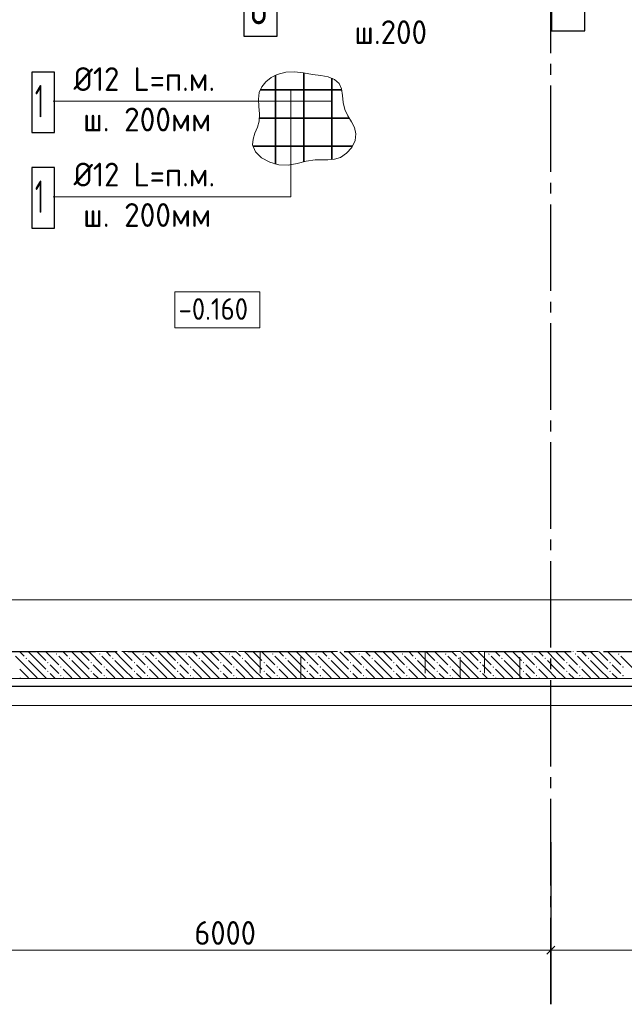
# Model space of a CAD drawing. Header units: millimetres. Extents: x 0 to 59400, y 0 to 42000.
# Tile 7 of 34: x 14899 to 20493, y 16519 to 25628. Entities that reach past the tile are written whole.
import ezdxf

# ---------------------------------------------------------------- set-up
doc = ezdxf.new("R2010")
doc.units = ezdxf.units.MM
doc.linetypes.add('______2', pattern=[270, 200, -70])
doc.linetypes.add('______5', pattern=[1100, 800, -100, 100, -100])
for name, color, linetype, lineweight in [('Standard', 7, 'Continuous', 25), ('ЖБ Перекрытие верхний уровень', 7, 'Continuous', 18), ('Обрамление П-обр. равн.', 7, 'Continuous', 25), ('Общий01', 7, 'Continuous', 13), ('Позиционная метка номер позиции', 7, 'Continuous', 13), ('Размерная линия_ общее', 7, 'Continuous', 13)]:
    doc.layers.add(name, color=color, linetype=linetype, lineweight=lineweight)
doc.layers.add('ЖБ Стена верхний уровень', color=7, linetype='______2', lineweight=13, true_color=0x656565)
doc.layers.add('Оси', color=7, linetype='______5', lineweight=13, true_color=0x656565)
doc.styles.add('ISOCPEUR', font='txt')

msp = doc.modelspace()

# ---------------------------------------------------------------- hatches: boundary and pattern name
at = {"layer": 'ЖБ Стена верхний уровень', "linetype": 'Continuous', "lineweight": 18, "transparency": 33554687}
for points in [[(15234.1, 19759.6), (15240.6, 19766.1), (15247.1, 19759.6), (15240.6, 19753.1)], [(15634.1, 19759.6), (15640.6, 19766.1), (15647.1, 19759.6), (15640.6, 19753.1)], [(16034.1, 19759.6), (16040.6, 19766.1), (16047.1, 19759.6), (16040.6, 19753.1)], [(16434.1, 19759.6), (16440.6, 19766.1), (16447.1, 19759.6), (16440.6, 19753.1)], [(16834.1, 19759.6), (16840.6, 19766.1), (16847.1, 19759.6), (16840.6, 19753.1)], [(17234.1, 19759.6), (17240.6, 19766.1), (17247.1, 19759.6), (17240.6, 19753.1)], [(17634.1, 19759.6), (17640.6, 19766.1), (17647.1, 19759.6), (17640.6, 19753.1)], [(18034.1, 19759.6), (18040.6, 19766.1), (18047.1, 19759.6), (18040.6, 19753.1)], [(18434.1, 19759.6), (18440.6, 19766.1), (18447.1, 19759.6), (18440.6, 19753.1)], [(18834.1, 19759.6), (18840.6, 19766.1), (18847.1, 19759.6), (18840.6, 19753.1)], [(19234.1, 19759.6), (19240.6, 19766.1), (19247.1, 19759.6), (19240.6, 19753.1)], [(19634.1, 19759.6), (19640.6, 19766.1), (19647.1, 19759.6), (19640.6, 19753.1)], [(20034.1, 19759.6), (20040.6, 19766.1), (20047.1, 19759.6), (20040.6, 19753.1)], [(20434.1, 19759.6), (20440.6, 19766.1), (20447.1, 19759.6), (20440.6, 19753.1)], [(14954.1, 19719.6), (14960.6, 19726.1), (14967.1, 19719.6), (14960.6, 19713.1)], [(15154.1, 19679.6), (15160.6, 19686.1), (15167.1, 19679.6), (15160.6, 19673.1)], [(15354.1, 19719.6), (15360.6, 19726.1), (15367.1, 19719.6), (15360.6, 19713.1)], [(15554.1, 19679.6), (15560.6, 19686.1), (15567.1, 19679.6), (15560.6, 19673.1)], [(15754.1, 19719.6), (15760.6, 19726.1), (15767.1, 19719.6), (15760.6, 19713.1)], [(15954.1, 19679.6), (15960.6, 19686.1), (15967.1, 19679.6), (15960.6, 19673.1)], [(16154.1, 19719.6), (16160.6, 19726.1), (16167.1, 19719.6), (16160.6, 19713.1)], [(16354.1, 19679.6), (16360.6, 19686.1), (16367.1, 19679.6), (16360.6, 19673.1)], [(16554.1, 19719.6), (16560.6, 19726.1), (16567.1, 19719.6), (16560.6, 19713.1)], [(16754.1, 19679.6), (16760.6, 19686.1), (16767.1, 19679.6), (16760.6, 19673.1)], [(16954.1, 19719.6), (16960.6, 19726.1), (16967.1, 19719.6), (16960.6, 19713.1)], [(17154.1, 19679.6), (17160.6, 19686.1), (17167.1, 19679.6), (17160.6, 19673.1)], [(17354.1, 19719.6), (17360.6, 19726.1), (17367.1, 19719.6), (17360.6, 19713.1)], [(17554.1, 19679.6), (17560.6, 19686.1), (17567.1, 19679.6), (17560.6, 19673.1)], [(17754.1, 19719.6), (17760.6, 19726.1), (17767.1, 19719.6), (17760.6, 19713.1)], [(17954.1, 19679.6), (17960.6, 19686.1), (17967.1, 19679.6), (17960.6, 19673.1)], [(18154.1, 19719.6), (18160.6, 19726.1), (18167.1, 19719.6), (18160.6, 19713.1)], [(18354.1, 19679.6), (18360.6, 19686.1), (18367.1, 19679.6), (18360.6, 19673.1)], [(18554.1, 19719.6), (18560.6, 19726.1), (18567.1, 19719.6), (18560.6, 19713.1)], [(18754.1, 19679.6), (18760.6, 19686.1), (18767.1, 19679.6), (18760.6, 19673.1)], [(18954.1, 19719.6), (18960.6, 19726.1), (18967.1, 19719.6), (18960.6, 19713.1)], [(19154.1, 19679.6), (19160.6, 19686.1), (19167.1, 19679.6), (19160.6, 19673.1)], [(19354.1, 19719.6), (19360.6, 19726.1), (19367.1, 19719.6), (19360.6, 19713.1)], [(19554.1, 19679.6), (19560.6, 19686.1), (19567.1, 19679.6), (19560.6, 19673.1)], [(19754.1, 19719.6), (19760.6, 19726.1), (19767.1, 19719.6), (19760.6, 19713.1)], [(19954.1, 19679.6), (19960.6, 19686.1), (19967.1, 19679.6), (19960.6, 19673.1)], [(20154.1, 19719.6), (20160.6, 19726.1), (20167.1, 19719.6), (20160.6, 19713.1)], [(20354.1, 19679.6), (20360.6, 19686.1), (20367.1, 19679.6), (20360.6, 19673.1)], [(15154.1, 19599.6), (15160.6, 19606.1), (15167.1, 19599.6), (15160.6, 19593.1)], [(15274.1, 19639.6), (15280.6, 19646.1), (15287.1, 19639.6), (15280.6, 19633.1)], [(15554.1, 19599.6), (15560.6, 19606.1), (15567.1, 19599.6), (15560.6, 19593.1)], [(15674.1, 19639.6), (15680.6, 19646.1), (15687.1, 19639.6), (15680.6, 19633.1)], [(15954.1, 19599.6), (15960.6, 19606.1), (15967.1, 19599.6), (15960.6, 19593.1)], [(16074.1, 19639.6), (16080.6, 19646.1), (16087.1, 19639.6), (16080.6, 19633.1)], [(16354.1, 19599.6), (16360.6, 19606.1), (16367.1, 19599.6), (16360.6, 19593.1)], [(16474.1, 19639.6), (16480.6, 19646.1), (16487.1, 19639.6), (16480.6, 19633.1)], [(16754.1, 19599.6), (16760.6, 19606.1), (16767.1, 19599.6), (16760.6, 19593.1)], [(16874.1, 19639.6), (16880.6, 19646.1), (16887.1, 19639.6), (16880.6, 19633.1)], [(17154.1, 19599.6), (17160.6, 19606.1), (17167.1, 19599.6), (17160.6, 19593.1)], [(17274.1, 19639.6), (17280.6, 19646.1), (17287.1, 19639.6), (17280.6, 19633.1)], [(17554.1, 19599.6), (17560.6, 19606.1), (17567.1, 19599.6), (17560.6, 19593.1)], [(17674.1, 19639.6), (17680.6, 19646.1), (17687.1, 19639.6), (17680.6, 19633.1)], [(17954.1, 19599.6), (17960.6, 19606.1), (17967.1, 19599.6), (17960.6, 19593.1)], [(18074.1, 19639.6), (18080.6, 19646.1), (18087.1, 19639.6), (18080.6, 19633.1)], [(18354.1, 19599.6), (18360.6, 19606.1), (18367.1, 19599.6), (18360.6, 19593.1)], [(18474.1, 19639.6), (18480.6, 19646.1), (18487.1, 19639.6), (18480.6, 19633.1)], [(18754.1, 19599.6), (18760.6, 19606.1), (18767.1, 19599.6), (18760.6, 19593.1)], [(18874.1, 19639.6), (18880.6, 19646.1), (18887.1, 19639.6), (18880.6, 19633.1)], [(19154.1, 19599.6), (19160.6, 19606.1), (19167.1, 19599.6), (19160.6, 19593.1)], [(19274.1, 19639.6), (19280.6, 19646.1), (19287.1, 19639.6), (19280.6, 19633.1)], [(19554.1, 19599.6), (19560.6, 19606.1), (19567.1, 19599.6), (19560.6, 19593.1)], [(19674.1, 19639.6), (19680.6, 19646.1), (19687.1, 19639.6), (19680.6, 19633.1)], [(19954.1, 19599.6), (19960.6, 19606.1), (19967.1, 19599.6), (19960.6, 19593.1)], [(20074.1, 19639.6), (20080.6, 19646.1), (20087.1, 19639.6), (20080.6, 19633.1)], [(20354.1, 19599.6), (20360.6, 19606.1), (20367.1, 19599.6), (20360.6, 19593.1)], [(20474.1, 19639.6), (20480.6, 19646.1), (20487.1, 19639.6), (20480.6, 19633.1)], [(15274.1, 19559.6), (15280.6, 19566.1), (15287.1, 19559.6), (15280.6, 19553.1)], [(15674.1, 19559.6), (15680.6, 19566.1), (15687.1, 19559.6), (15680.6, 19553.1)], [(16074.1, 19559.6), (16080.6, 19566.1), (16087.1, 19559.6), (16080.6, 19553.1)], [(16474.1, 19559.6), (16480.6, 19566.1), (16487.1, 19559.6), (16480.6, 19553.1)], [(16874.1, 19559.6), (16880.6, 19566.1), (16887.1, 19559.6), (16880.6, 19553.1)], [(17274.1, 19559.6), (17280.6, 19566.1), (17287.1, 19559.6), (17280.6, 19553.1)], [(17674.1, 19559.6), (17680.6, 19566.1), (17687.1, 19559.6), (17680.6, 19553.1)], [(18074.1, 19559.6), (18080.6, 19566.1), (18087.1, 19559.6), (18080.6, 19553.1)], [(18474.1, 19559.6), (18480.6, 19566.1), (18487.1, 19559.6), (18480.6, 19553.1)], [(18874.1, 19559.6), (18880.6, 19566.1), (18887.1, 19559.6), (18880.6, 19553.1)], [(19274.1, 19559.6), (19280.6, 19566.1), (19287.1, 19559.6), (19280.6, 19553.1)], [(19674.1, 19559.6), (19680.6, 19566.1), (19687.1, 19559.6), (19680.6, 19553.1)], [(20074.1, 19559.6), (20080.6, 19566.1), (20087.1, 19559.6), (20080.6, 19553.1)], [(20474.1, 19559.6), (20480.6, 19566.1), (20487.1, 19559.6), (20480.6, 19553.1)]]:
    msp.add_hatch(color=7, dxfattribs=at).paths.add_polyline_path(points, flags=16)

# ---------------------------------------------------------------- linework, layer by layer
at = {"layer": 'Standard', "color": 7, "linetype": 'Continuous', "lineweight": 13, "transparency": 33554687}
for points in [[(59400, 42000), (0, 42000), (0, 19532), (59400, 19532), (59400, 42000)], [(6812.7, 19282), (55405.8, 19282), (55405.8, 38032), (6812.7, 38032), (6812.7, 19282)], [(6812.7, 19532), (55406.2, 19532), (55406.2, 38032), (6812.7, 38032), (6812.7, 19532)]]:
    msp.add_lwpolyline(points, dxfattribs=at)
at = {"layer": 'Standard', "color": 254, "linetype": 'Continuous', "lineweight": 25, "true_color": 0xc4c4ff, "transparency": 33554687}
msp.add_lwpolyline([(6743.7, 19461.3), (54029.4, 19461.3), (54029.4, 38101), (6743.7, 38101), (6743.7, 19461.3)], dxfattribs=at)
at = {"layer": 'ЖБ Перекрытие верхний уровень', "color": 7, "linetype": 'Continuous', "lineweight": 18, "transparency": 33554687}
msp.add_line((9062.7, 19532), (22662.7, 19532), dxfattribs=at)
at = {"layer": 'ЖБ Стена верхний уровень', "color": 251, "linetype": '______2', "lineweight": 13, "true_color": 0x656565, "transparency": 33554687}
for p, q in [((17124.2, 19782), (9312.7, 19782)), ((17124.2, 19782), (17124.2, 19532)), ((17501.2, 19782), (17124.2, 19782)), ((17501.2, 19532), (17501.2, 19782)), ((18650.2, 19782), (17501.2, 19782)), ((18650.2, 19782), (18650.2, 19532)), ((18975.2, 19782), (18650.2, 19782)), ((18975.2, 19532), (18975.2, 19782)), ((19200.2, 19782), (18975.2, 19782)), ((19200.2, 19782), (19200.2, 19532)), ((19525.2, 19782), (19200.2, 19782)), ((19525.2, 19532), (19525.2, 19782)), ((22412.7, 19782), (19525.2, 19782)), ((9312.7, 19532), (17124.2, 19532)), ((17124.2, 19532), (17501.2, 19532)), ((17501.2, 19532), (18650.2, 19532)), ((18650.2, 19532), (18975.2, 19532)), ((18975.2, 19532), (19200.2, 19532)), ((19200.2, 19532), (19525.2, 19532)), ((19525.2, 19532), (22412.7, 19532))]:
    msp.add_line(p, q, dxfattribs=at)
at = {"layer": 'ЖБ Стена верхний уровень', "color": 9, "linetype": 'Continuous', "lineweight": 18, "true_color": 0xc7c7c7, "transparency": 33554687}
for p, q in [((14898.1, 19782), (14940.6, 19739.6)), ((15060.6, 19699.6), (14978.1, 19782)), ((15060.6, 19779.6), (15140.6, 19699.6)), ((15140.6, 19779.6), (15260.6, 19659.6)), ((15218.1, 19782), (15220.6, 19779.6)), ((15298.1, 19782), (15340.6, 19739.6)), ((15460.6, 19699.6), (15378.1, 19782)), ((15460.6, 19779.6), (15540.6, 19699.6)), ((15540.6, 19779.6), (15660.6, 19659.6)), ((15618.1, 19782), (15620.6, 19779.6)), ((15698.1, 19782), (15740.6, 19739.6)), ((15860.6, 19699.6), (15778.1, 19782)), ((15860.6, 19779.6), (15940.6, 19699.6)), ((15940.6, 19779.6), (16060.6, 19659.6)), ((16018.1, 19782), (16020.6, 19779.6)), ((16098.1, 19782), (16140.6, 19739.6)), ((16260.6, 19699.6), (16178.1, 19782)), ((16260.6, 19779.6), (16340.6, 19699.6)), ((16340.6, 19779.6), (16460.6, 19659.6)), ((16418.1, 19782), (16420.6, 19779.6)), ((16498.1, 19782), (16540.6, 19739.6)), ((16660.6, 19699.6), (16578.1, 19782)), ((16660.6, 19779.6), (16740.6, 19699.6)), ((16740.6, 19779.6), (16860.6, 19659.6)), ((16818.1, 19782), (16820.6, 19779.6)), ((16898.1, 19782), (16940.6, 19739.6)), ((17060.6, 19699.6), (16978.1, 19782)), ((17060.6, 19779.6), (17140.6, 19699.6)), ((17140.6, 19779.6), (17260.6, 19659.6)), ((17218.1, 19782), (17220.6, 19779.6)), ((17298.1, 19782), (17340.6, 19739.6)), ((17460.6, 19699.6), (17378.1, 19782)), ((17460.6, 19779.6), (17540.6, 19699.6)), ((17540.6, 19779.6), (17660.6, 19659.6)), ((17618.1, 19782), (17620.6, 19779.6)), ((17698.1, 19782), (17740.6, 19739.6)), ((17860.6, 19699.6), (17778.1, 19782)), ((17860.6, 19779.6), (17940.6, 19699.6)), ((17940.6, 19779.6), (18060.6, 19659.6)), ((18018.1, 19782), (18020.6, 19779.6)), ((18098.1, 19782), (18140.6, 19739.6)), ((18260.6, 19699.6), (18178.1, 19782)), ((18260.6, 19779.6), (18340.6, 19699.6)), ((18340.6, 19779.6), (18460.6, 19659.6)), ((18418.1, 19782), (18420.6, 19779.6)), ((18498.1, 19782), (18540.6, 19739.6)), ((18660.6, 19699.6), (18578.1, 19782)), ((18660.6, 19779.6), (18740.6, 19699.6)), ((18740.6, 19779.6), (18860.6, 19659.6)), ((18818.1, 19782), (18820.6, 19779.6)), ((18898.1, 19782), (18940.6, 19739.6)), ((19060.6, 19699.6), (18978.1, 19782)), ((19060.6, 19779.6), (19140.6, 19699.6)), ((19140.6, 19779.6), (19260.6, 19659.6)), ((19218.1, 19782), (19220.6, 19779.6)), ((19298.1, 19782), (19340.6, 19739.6)), ((19460.6, 19699.6), (19378.1, 19782)), ((19460.6, 19779.6), (19540.6, 19699.6)), ((19540.6, 19779.6), (19660.6, 19659.6)), ((19618.1, 19782), (19620.6, 19779.6)), ((19698.1, 19782), (19740.6, 19739.6)), ((19860.6, 19699.6), (19778.1, 19782)), ((19860.6, 19779.6), (19940.6, 19699.6)), ((19940.6, 19779.6), (20060.6, 19659.6)), ((20018.1, 19782), (20020.6, 19779.6)), ((20098.1, 19782), (20140.6, 19739.6)), ((20260.6, 19699.6), (20178.1, 19782)), ((20260.6, 19779.6), (20340.6, 19699.6)), ((20340.6, 19779.6), (20460.6, 19659.6)), ((20418.1, 19782), (20420.6, 19779.6)), ((14980.6, 19619.6), (14860.6, 19739.6)), ((14980.6, 19699.6), (15060.6, 19619.6)), ((15060.6, 19699.6), (15140.6, 19619.6)), ((15380.6, 19619.6), (15260.6, 19739.6)), ((15380.6, 19699.6), (15460.6, 19619.6)), ((15460.6, 19699.6), (15540.6, 19619.6)), ((15780.6, 19619.6), (15660.6, 19739.6)), ((15780.6, 19699.6), (15860.6, 19619.6)), ((15860.6, 19699.6), (15940.6, 19619.6)), ((16180.6, 19619.6), (16060.6, 19739.6)), ((16180.6, 19699.6), (16260.6, 19619.6)), ((16260.6, 19699.6), (16340.6, 19619.6)), ((16580.6, 19619.6), (16460.6, 19739.6)), ((16580.6, 19699.6), (16660.6, 19619.6)), ((16660.6, 19699.6), (16740.6, 19619.6)), ((16980.6, 19619.6), (16860.6, 19739.6)), ((16980.6, 19699.6), (17060.6, 19619.6)), ((17060.6, 19699.6), (17140.6, 19619.6)), ((17380.6, 19619.6), (17260.6, 19739.6)), ((17380.6, 19699.6), (17460.6, 19619.6)), ((17460.6, 19699.6), (17540.6, 19619.6)), ((17780.6, 19619.6), (17660.6, 19739.6)), ((17780.6, 19699.6), (17860.6, 19619.6)), ((17860.6, 19699.6), (17940.6, 19619.6)), ((18180.6, 19619.6), (18060.6, 19739.6)), ((18180.6, 19699.6), (18260.6, 19619.6)), ((18260.6, 19699.6), (18340.6, 19619.6)), ((18580.6, 19619.6), (18460.6, 19739.6)), ((18580.6, 19699.6), (18660.6, 19619.6)), ((18660.6, 19699.6), (18740.6, 19619.6)), ((18980.6, 19619.6), (18860.6, 19739.6)), ((18980.6, 19699.6), (19060.6, 19619.6)), ((19060.6, 19699.6), (19140.6, 19619.6)), ((19380.6, 19619.6), (19260.6, 19739.6)), ((19380.6, 19699.6), (19460.6, 19619.6)), ((19460.6, 19699.6), (19540.6, 19619.6)), ((19780.6, 19619.6), (19660.6, 19739.6)), ((19780.6, 19699.6), (19860.6, 19619.6)), ((19860.6, 19699.6), (19940.6, 19619.6)), ((20180.6, 19619.6), (20060.6, 19739.6)), ((20180.6, 19699.6), (20260.6, 19619.6)), ((20260.6, 19699.6), (20340.6, 19619.6)), ((20580.6, 19619.6), (20460.6, 19739.6)), ((14900.6, 19619.6), (14980.6, 19539.6)), ((14980.6, 19619.6), (15060.6, 19539.6)), ((15060.6, 19619.6), (15148.1, 19532)), ((15220.6, 19619.6), (15180.6, 19659.6)), ((15260.6, 19579.6), (15220.6, 19619.6)), ((15300.6, 19619.6), (15380.6, 19539.6)), ((15380.6, 19619.6), (15460.6, 19539.6)), ((15460.6, 19619.6), (15548.1, 19532)), ((15620.6, 19619.6), (15580.6, 19659.6)), ((15660.6, 19579.6), (15620.6, 19619.6)), ((15700.6, 19619.6), (15780.6, 19539.6)), ((15780.6, 19619.6), (15860.6, 19539.6)), ((15860.6, 19619.6), (15948.1, 19532)), ((16020.6, 19619.6), (15980.6, 19659.6)), ((16060.6, 19579.6), (16020.6, 19619.6)), ((16100.6, 19619.6), (16180.6, 19539.6)), ((16180.6, 19619.6), (16260.6, 19539.6)), ((16260.6, 19619.6), (16348.1, 19532)), ((16420.6, 19619.6), (16380.6, 19659.6)), ((16460.6, 19579.6), (16420.6, 19619.6)), ((16500.6, 19619.6), (16580.6, 19539.6)), ((16580.6, 19619.6), (16660.6, 19539.6)), ((16660.6, 19619.6), (16748.1, 19532)), ((16820.6, 19619.6), (16780.6, 19659.6)), ((16860.6, 19579.6), (16820.6, 19619.6)), ((16900.6, 19619.6), (16980.6, 19539.6)), ((16980.6, 19619.6), (17060.6, 19539.6)), ((17060.6, 19619.6), (17148.1, 19532)), ((17220.6, 19619.6), (17180.6, 19659.6)), ((17260.6, 19579.6), (17220.6, 19619.6)), ((17300.6, 19619.6), (17380.6, 19539.6)), ((17380.6, 19619.6), (17460.6, 19539.6)), ((17460.6, 19619.6), (17548.1, 19532)), ((17620.6, 19619.6), (17580.6, 19659.6)), ((17660.6, 19579.6), (17620.6, 19619.6)), ((17700.6, 19619.6), (17780.6, 19539.6)), ((17780.6, 19619.6), (17860.6, 19539.6)), ((17860.6, 19619.6), (17948.1, 19532)), ((18020.6, 19619.6), (17980.6, 19659.6)), ((18060.6, 19579.6), (18020.6, 19619.6)), ((18100.6, 19619.6), (18180.6, 19539.6)), ((18180.6, 19619.6), (18260.6, 19539.6)), ((18260.6, 19619.6), (18348.1, 19532)), ((18420.6, 19619.6), (18380.6, 19659.6)), ((18460.6, 19579.6), (18420.6, 19619.6)), ((18500.6, 19619.6), (18580.6, 19539.6)), ((18580.6, 19619.6), (18660.6, 19539.6)), ((18660.6, 19619.6), (18748.1, 19532)), ((18820.6, 19619.6), (18780.6, 19659.6)), ((18860.6, 19579.6), (18820.6, 19619.6)), ((18900.6, 19619.6), (18980.6, 19539.6)), ((18980.6, 19619.6), (19060.6, 19539.6)), ((19060.6, 19619.6), (19148.1, 19532)), ((19220.6, 19619.6), (19180.6, 19659.6)), ((19260.6, 19579.6), (19220.6, 19619.6)), ((19300.6, 19619.6), (19380.6, 19539.6)), ((19380.6, 19619.6), (19460.6, 19539.6)), ((19460.6, 19619.6), (19548.1, 19532)), ((19620.6, 19619.6), (19580.6, 19659.6)), ((19660.6, 19579.6), (19620.6, 19619.6)), ((19700.6, 19619.6), (19780.6, 19539.6)), ((19780.6, 19619.6), (19860.6, 19539.6)), ((19860.6, 19619.6), (19948.1, 19532)), ((20020.6, 19619.6), (19980.6, 19659.6)), ((20060.6, 19579.6), (20020.6, 19619.6)), ((20100.6, 19619.6), (20180.6, 19539.6)), ((20180.6, 19619.6), (20260.6, 19539.6)), ((20260.6, 19619.6), (20348.1, 19532)), ((20420.6, 19619.6), (20380.6, 19659.6)), ((20460.6, 19579.6), (20420.6, 19619.6)), ((14900.6, 19539.6), (14908.1, 19532)), ((15180.6, 19579.6), (15228.1, 19532)), ((15300.6, 19539.6), (15308.1, 19532)), ((15580.6, 19579.6), (15628.1, 19532)), ((15700.6, 19539.6), (15708.1, 19532)), ((15980.6, 19579.6), (16028.1, 19532)), ((16100.6, 19539.6), (16108.1, 19532)), ((16380.6, 19579.6), (16428.1, 19532)), ((16500.6, 19539.6), (16508.1, 19532)), ((16780.6, 19579.6), (16828.1, 19532)), ((16900.6, 19539.6), (16908.1, 19532)), ((17180.6, 19579.6), (17228.1, 19532)), ((17300.6, 19539.6), (17308.1, 19532)), ((17580.6, 19579.6), (17628.1, 19532)), ((17700.6, 19539.6), (17708.1, 19532)), ((17980.6, 19579.6), (18028.1, 19532)), ((18100.6, 19539.6), (18108.1, 19532)), ((18380.6, 19579.6), (18428.1, 19532)), ((18500.6, 19539.6), (18508.1, 19532)), ((18780.6, 19579.6), (18828.1, 19532)), ((18900.6, 19539.6), (18908.1, 19532)), ((19180.6, 19579.6), (19228.1, 19532)), ((19300.6, 19539.6), (19308.1, 19532)), ((19580.6, 19579.6), (19628.1, 19532)), ((19700.6, 19539.6), (19708.1, 19532)), ((19980.6, 19579.6), (20028.1, 19532)), ((20100.6, 19539.6), (20108.1, 19532)), ((20380.6, 19579.6), (20428.1, 19532))]:
    msp.add_line(p, q, dxfattribs=at)
at = {"layer": 'Обрамление П-обр. равн.', "color": 251, "linetype": 'Continuous', "lineweight": 13, "true_color": 0x494949, "transparency": 33554687}
msp.add_lwpolyline([(9687.7, 37302.9), (7541.9, 37302.9), (7541.9, 33361.1), (8791.9, 33361.1), (8791.9, 27411.1), (9791.9, 27411.1), (9791.9, 20261.1), (22257.7, 20261.1)], dxfattribs=at)
at = {"layer": 'Обрамление П-обр. равн.', "color": 7, "linetype": 'Continuous', "lineweight": 25, "transparency": 33554687}
for points in [[(16972.4, 25475), (17282.4, 25475), (17282.4, 25975), (16972.4, 25975), (16972.4, 25475)], [(19818.4, 25525), (20128.4, 25525), (20128.4, 26025), (19818.4, 26025), (19818.4, 25525)]]:
    msp.add_lwpolyline(points, dxfattribs=at)
at = {"layer": 'Общий01', "color": 7, "linetype": 'Continuous', "lineweight": 18, "transparency": 33554687}
msp.add_lwpolyline([(16335.7, 22778.1), (17122.4, 22778.1), (17122.4, 23111.5), (16335.7, 23111.5), (16335.7, 22778.1)], dxfattribs=at)
at = {"layer": 'Оси', "color": 8, "linetype": '______5', "lineweight": -3, "transparency": 33554687}
for p, q in [((19812.7, 16519.3), (19812.7, 38804.6)), ((3800, 19782), (49030, 19782))]:
    msp.add_line(p, q, dxfattribs=at)
at = {"layer": 'Оси', "color": 7, "linetype": 'Continuous', "lineweight": 25, "transparency": 33554687}
msp.add_line((19812.7, 18019.3), (19812.7, 16519.3), dxfattribs=at)
at = {"layer": 'Позиционная метка номер позиции', "color": 7, "linetype": 'Continuous', "lineweight": 35, "transparency": 33554687}
for p, q in [((17266.1, 25114.5), (17266.1, 24291.9)), ((17526.8, 25135.8), (17526.8, 24313)), ((17787.5, 25087.6), (17787.5, 24334.3)), ((17123.4, 24978.1), (17878.3, 24978.1)), ((17118.5, 24717.4), (17947, 24717.4)), ((17055.9, 24456.7), (17977.6, 24456.7))]:
    msp.add_line(p, q, dxfattribs=at)
at = {"layer": 'Позиционная метка номер позиции', "color": 7, "linetype": 'Continuous', "lineweight": 25, "transparency": 33554687}
for points in [[(15010.9, 24584), (15220.9, 24584), (15220.9, 25144), (15010.9, 25144), (15010.9, 24584)], [(15010.9, 23700.7), (15220.9, 23700.7), (15220.9, 24260.7), (15010.9, 24260.7), (15010.9, 23700.7)]]:
    msp.add_lwpolyline(points, dxfattribs=at)
at = {"layer": 'Позиционная метка номер позиции', "color": 7, "linetype": '______2', "lineweight": 13, "transparency": 33554687}
msp.add_lwpolyline([(17609.4, 25121), (17525.5, 25136), (17442.2, 25145), (17360.5, 25142), (17280.9, 25121), (17226.5, 25092.4), (17177.8, 25053.7), (17139.3, 25007.2), (17115, 24955.1), (17107.3, 24891.6), (17112.3, 24825.1), (17118.6, 24757.2), (17115, 24689.1), (17098.4, 24632.2), (17076.1, 24576.7), (17057.8, 24523), (17053.2, 24471.4), (17080.1, 24406.6), (17137.5, 24351), (17213.5, 24309.2), (17295.9, 24285.8), (17383.6, 24283.7), (17467.2, 24298.4), (17549.2, 24318.3), (17632.3, 24331.7), (17691.7, 24333), (17751.4, 24332.6), (17810.2, 24337.2), (17866.5, 24353.8), (17924, 24392), (17970.9, 24446.2), (18001.6, 24509), (18010.5, 24573.1), (17996.2, 24629.5), (17967.6, 24683.6), (17934.7, 24738.5), (17907.6, 24797.4), (17893.3, 24862), (17885.7, 24927.8), (17875.9, 24988.8), (17854.7, 25039.1), (17813, 25075.5), (17754.5, 25098.3), (17684.8, 25111.9), (17609.4, 25121)], dxfattribs=at)
at = {"layer": 'Позиционная метка номер позиции', "color": 7, "linetype": 'Continuous', "lineweight": 13, "transparency": 33554687}
for points in [[(15210.4, 23990.7), (17409.2, 23990.7), (17409.2, 24978.1)], [(15210.4, 24874), (16553.1, 24874), (17787.5, 24874)]]:
    msp.add_lwpolyline(points, dxfattribs=at)
at = {"layer": 'Размерная линия_ общее', "color": 253, "linetype": 'Continuous', "lineweight": -3, "true_color": 0xa0a0a0, "transparency": 33554687}
for q in [(19812.7, 17144.3), (19812.7, 16894.3), (19812.7, 16719.3)]:
    msp.add_line((19812.7, 17019.3), q, dxfattribs=at)
at = {"layer": 'Размерная линия_ общее', "color": 7, "linetype": 'Continuous', "lineweight": 25, "transparency": 33554687}
msp.add_line((19775.2, 16981.8), (19850.2, 17056.8), dxfattribs=at)
at = {"layer": 'Размерная линия_ общее', "color": 7, "linetype": 'Continuous', "lineweight": 13, "transparency": 33554687}
for p, q in [((13812.7, 17019.3), (19812.7, 17019.3)), ((19812.7, 17019.3), (25062.7, 17019.3))]:
    msp.add_line(p, q, dxfattribs=at)

# ---------------------------------------------------------------- texts
at = {"layer": 'Обрамление П-обр. равн.', "color": 7, "linetype": 'Continuous', "lineweight": 13, "transparency": 33554687, "attachment_point": 7, "style": 'ISOCPEUR'}
for s, insert, char_height, width in [('\\W0.78;8', (17022.4, 25585), 300, 326.407), ('\\W0.95;ш.200 ', (17995.7, 25402.3), 220, 962.129)]:
    msp.add_mtext(s, dxfattribs=dict(at, insert=insert, char_height=char_height, width=width))
at = {"layer": 'Общий01', "color": 7, "linetype": 'Continuous', "lineweight": 18, "transparency": 33554687, "insert": (16369, 22851.5), "char_height": 200, "width": 809.418, "attachment_point": 7, "style": 'ISOCPEUR'}
msp.add_mtext('\\W0.90;-0.160', dxfattribs=at)
at = {"layer": 'Позиционная метка номер позиции', "color": 7, "linetype": 'Continuous', "lineweight": 25, "transparency": 33554687, "attachment_point": 7, "style": 'ISOCPEUR'}
for s, insert, char_height, width in [('\\W0.94;Ø12 L=п.м.', (15397.5, 24968.5), 220, 1488.684), ('\\W0.56;1', (15040.9, 24724), 300, 233.333), ('\\W0.96;ш. 200мм', (15485.5, 24594.5), 220, 1315.48), ('\\W0.94;Ø12 L=п.м.', (15397.5, 24085.2), 220, 1488.684), ('\\W0.56;1', (15040.9, 23840.7), 300, 233.333), ('\\W0.96;ш. 200мм', (15485.5, 23711.2), 220, 1315.48)]:
    msp.add_mtext(s, dxfattribs=dict(at, insert=insert, char_height=char_height, width=width))
at = {"layer": 'Размерная линия_ общее', "color": 7, "linetype": 'Continuous', "lineweight": 25, "transparency": 33554687, "insert": (16515.7, 17069.3), "char_height": 220, "width": 718.094, "attachment_point": 7, "style": 'ISOCPEUR'}
msp.add_mtext('\\W0.93;6000', dxfattribs=at)

doc.saveas('drawing.dxf')
